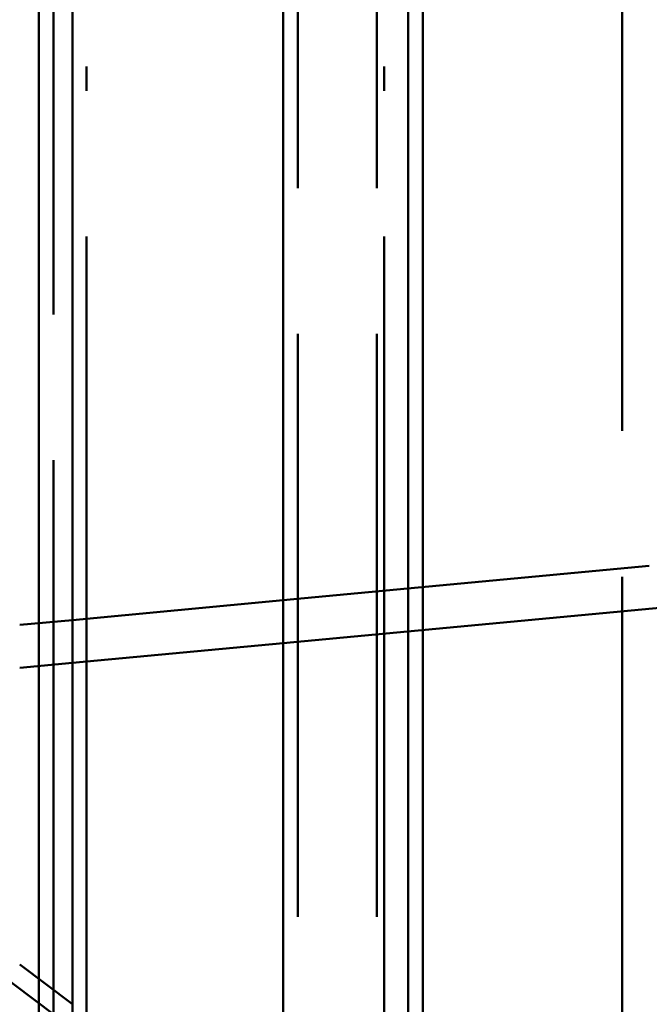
# Paper-space layout 'Layout1' of a CAD drawing. Extents: x -2 to 1033, y -36 to 596.
# Tile 241 of 256: x 365.77 to 369.01, y 499.19 to 504.25. Entities that reach past the tile are written whole.
import ezdxf

# ---------------------------------------------------------------- set-up
doc = ezdxf.new("R2010")
doc.units = 0
doc.linetypes.add('ACAD_ISO02W100', pattern=[15, 12, -3])
doc.linetypes.add('ACAD_ISO04W100', pattern=[30.5, 24, -3, 0.5, -3])
for name, color, linetype, lineweight in [('SS_SLOUPY KRAJNÍ', 143, 'CONTINUOUS', 50), ('SS_ZEBRIK KOŠ', 75, 'CONTINUOUS', 50), ('SS_ZEBRIKY', 24, 'CONTINUOUS', 50), ('SS_ZTUŽENÍ STĚNY', 203, 'CONTINUOUS', 50)]:
    doc.layers.add(name, color=color, linetype=linetype, lineweight=lineweight)

psp = doc.layouts.get("Layout1")

# ---------------------------------------------------------------- linework, layer by layer
at = {"layer": 'SS_SLOUPY KRAJNÍ', "color": 3, "linetype": 'ACAD_ISO02W100', "ltscale": 0.25}
for p, q in [((367.1235, 501.2644), (369.0063, 501.4416)), ((367.1235, 501.0434), (369.2637, 501.2448)), ((365.7698, 501.137), (366.0419, 501.1626)), ((365.7698, 500.916), (366.0419, 500.9416))]:
    psp.add_line(p, q, dxfattribs=at)
at = {"layer": 'SS_SLOUPY KRAJNÍ', "color": 1, "linetype": 'Continuous', "ltscale": 0.25}
for p, q in [((366.0419, 501.1626), (367.1235, 501.2644)), ((366.0419, 500.9416), (367.1235, 501.0434))]:
    psp.add_line(p, q, dxfattribs=at)
at = {"layer": 'SS_ZEBRIK KOŠ', "color": 3, "linetype": 'ACAD_ISO02W100', "ltscale": 0.25}
for p, q in [((365.9435, 546.985), (365.9435, 420.885)), ((367.2001, 420.885), (367.2001, 546.985))]:
    psp.add_line(p, q, dxfattribs=at)
at = {"layer": 'SS_ZEBRIK KOŠ', "color": 7, "linetype": 'ACAD_ISO04W100', "ltscale": 0.25}
for p, q in [((366.1127, 420.885), (366.1127, 546.985)), ((367.644, 420.885), (367.644, 546.985))]:
    psp.add_line(p, q, dxfattribs=at)
at = {"layer": 'SS_ZEBRIK KOŠ', "color": 1, "linetype": 'Continuous', "ltscale": 0.25}
for p, q in [((367.1235, 546.985), (367.1235, 420.885)), ((367.7662, 420.885), (367.7662, 546.985)), ((367.8429, 420.885), (367.8429, 546.985)), ((365.8683, 484.685), (365.8683, 515.085)), ((366.0419, 484.685), (366.0419, 515.085))]:
    psp.add_line(p, q, dxfattribs=at)
at = {"layer": 'SS_ZEBRIKY', "color": 3, "linetype": 'ACAD_ISO02W100', "ltscale": 0.25}
for p, q in [((367.6063, 420.885), (367.6063, 524.985)), ((368.8663, 378.385), (368.8663, 524.985))]:
    psp.add_line(p, q, dxfattribs=at)
at = {"layer": 'SS_ZTUŽENÍ STĚNY', "color": 3, "linetype": 'ACAD_ISO02W100', "ltscale": 0.25}
for p, q in [((441.3161, 442.3834), (363.8211, 500.7325)), ((365.7698, 499.3904), (366.0419, 499.1855))]:
    psp.add_line(p, q, dxfattribs=at)

doc.saveas('drawing.dxf')
